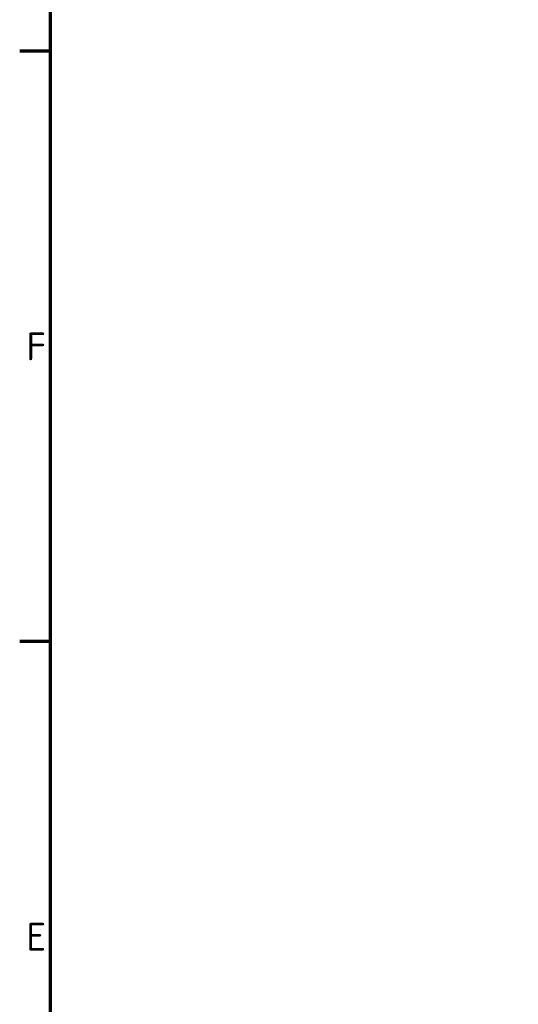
# Model space of a CAD drawing. Header units: millimetres. Extents: x 0 to 4638, y -120 to 1188.
# Tile 17 of 153: x 32 to 158, y 651 to 899. Entities that reach past the tile are written whole.
import ezdxf

# ---------------------------------------------------------------- set-up
doc = ezdxf.new("R2010")
doc.units = ezdxf.units.MM
doc.header["$LTSCALE"] = 2
doc.layers.get('0').update_dxf_attribs({"lineweight": 25})
doc.layers.add('Rahmen (ISO)', color=7, linetype='Continuous', lineweight=70)
doc.styles.add('Notiztext (DIN)', font='isocpeur.ttf')

# ---------------------------------------------------------------- blocks, each defined once
blk = doc.blocks.new('Ränder Vorgaberahmen')
at = {"layer": 'Rahmen (ISO)'}
for p, q in [((20, 445.5), (16.1, 445.5)), ((20, 371.25), (16.1, 371.25))]:
    blk.add_line(p, q, dxfattribs=at)
at = {"layer": 'Rahmen (ISO)', "flags": 128}
blk.add_lwpolyline([(20, 20), (20, 574), (821, 574), (821, 20), (20, 20)], dxfattribs=at)
at = {"layer": 'Rahmen (ISO)', "char_height": 3.5, "attachment_point": 7, "style": 'Notiztext (DIN)'}
for s, insert in [('F', (16.93, 406.63)), ('E', (16.93, 332.38))]:
    blk.add_mtext(s, dxfattribs=dict(at, insert=insert))

msp = doc.modelspace()

# ---------------------------------------------------------------- block references
at = {"xscale": 2, "yscale": 2, "zscale": 2}
msp.add_blockref('Ränder Vorgaberahmen', (0, 0), dxfattribs=at)

doc.saveas('drawing.dxf')
